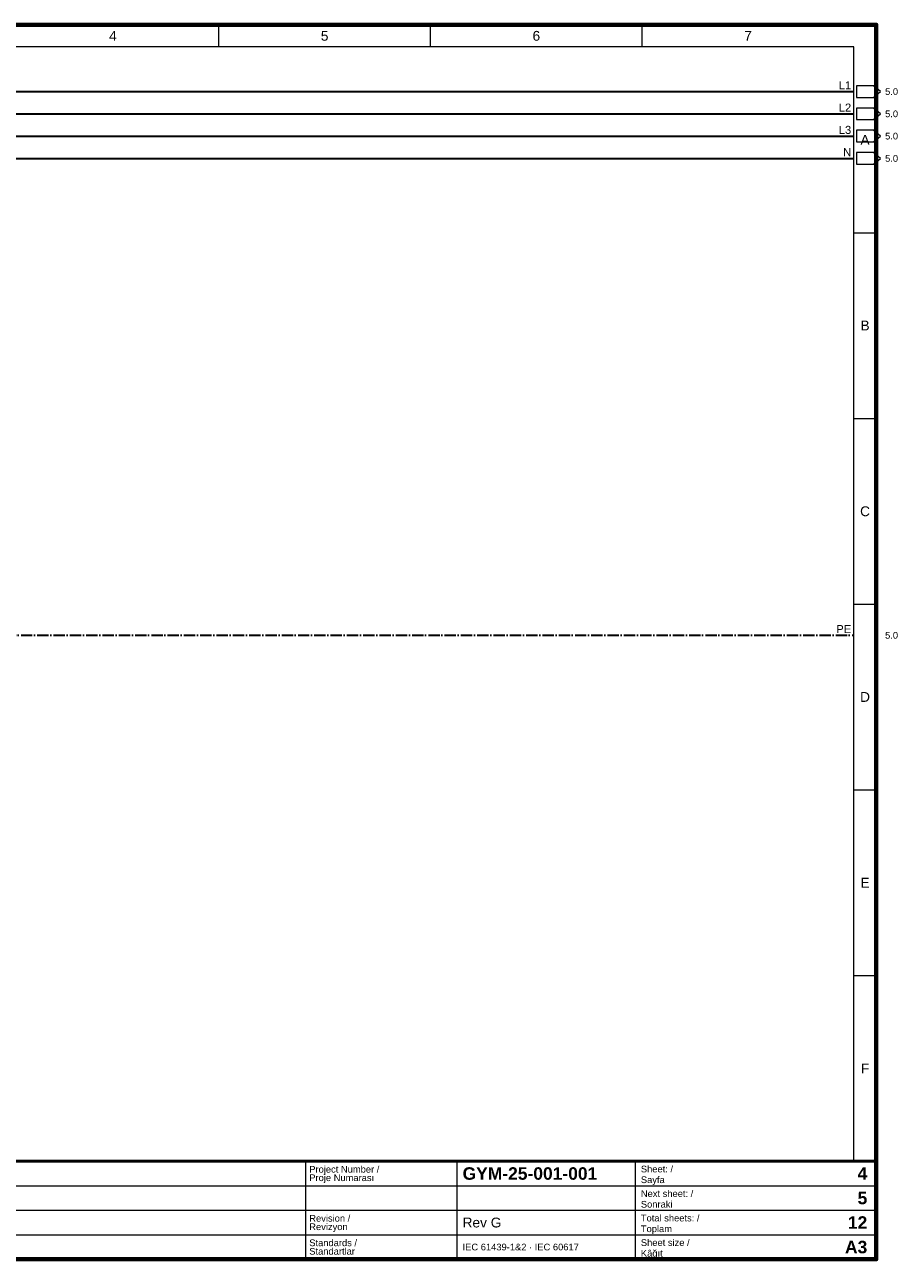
# Paper-space layout '04 Incoming Supply - Ana Besleme' of a CAD drawing. Header units: millimetres. Extents: x 20 to 415, y 10 to 287.
# Tile 2 of 2: x 219 to 415, y 10 to 287. Entities that reach past the tile are written whole.
import ezdxf
from ezdxf.enums import TextEntityAlignment as Align

# ---------------------------------------------------------------- set-up
doc = ezdxf.new("R2010")
doc.units = ezdxf.units.MM
doc.linetypes.add('DASHDOT', pattern=[3.556, 2.54, -0.508, 0, -0.508])
for name, color, linetype, lineweight in [('E-SEMA-ANTET', 7, 'Continuous', 50), ('E-SEMA-PE', 7, 'DASHDOT', 35), ('E-SEMA-RAY', 7, 'Continuous', 35), ('E-SEMA-YAZI', 7, 'Continuous', 18), ('E-SEMA-ZON', 8, 'Continuous', 18)]:
    doc.layers.add(name, color=color, linetype=linetype, lineweight=lineweight)
doc.styles.add('GYM', font='arial.ttf')
doc.styles.add('GYM-B', font='arialbd.ttf')

psp = doc.layouts.new('04 Incoming Supply - Ana Besleme')

# ---------------------------------------------------------------- linework, layer by layer
at = {"layer": 'E-SEMA-ANTET', "lineweight": 18}
for p, q in [((282, 10), (282, 32)), ((316, 10), (316, 32)), ((356, 10), (356, 32)), ((20, 26.5), (410, 26.5)), ((20, 21), (410, 21)), ((20, 15.5), (410, 15.5))]:
    psp.add_line(p, q, dxfattribs=at)
at = {"layer": 'E-SEMA-ANTET', "lineweight": 70}
psp.add_lwpolyline([(20, 10), (410, 10), (410, 287), (20, 287)], close=True, dxfattribs=at)
at = {"layer": 'E-SEMA-ANTET', "lineweight": 50}
psp.add_lwpolyline([(20, 10), (410, 10), (410, 32), (20, 32)], close=True, dxfattribs=at)
at = {"layer": 'E-SEMA-PE', "linetype": 'DASHDOT', "lineweight": 35}
psp.add_line((145, 150), (405, 150), dxfattribs=at)
at = {"layer": 'E-SEMA-RAY', "lineweight": 35}
for p, q in [((145, 272), (405, 272)), ((145, 267), (405, 267)), ((145, 262), (405, 262)), ((145, 257), (405, 257))]:
    psp.add_line(p, q, dxfattribs=at)
at = {"layer": 'E-SEMA-YAZI', "lineweight": 18}
for points in [[(405.6, 270.7), (409.4, 270.7), (411, 272), (409.4, 273.3), (405.6, 273.3)], [(405.6, 265.7), (409.4, 265.7), (411, 267), (409.4, 268.3), (405.6, 268.3)], [(405.6, 260.7), (409.4, 260.7), (411, 262), (409.4, 263.3), (405.6, 263.3)], [(405.6, 255.7), (409.4, 255.7), (411, 257), (409.4, 258.3), (405.6, 258.3)]]:
    psp.add_lwpolyline(points, close=True, dxfattribs=at)
at = {"layer": 'E-SEMA-ZON', "lineweight": 18}
for p, q in [((262.5, 282), (262.5, 287)), ((310, 282), (310, 287)), ((357.5, 282), (357.5, 287)), ((405, 240.33), (410, 240.33)), ((405, 198.67), (410, 198.67)), ((405, 157), (410, 157)), ((405, 115.33), (410, 115.33)), ((405, 73.67), (410, 73.67)), ((262.5, 32), (262.5, 32)), ((310, 32), (310, 32)), ((357.5, 32), (357.5, 32))]:
    psp.add_line(p, q, dxfattribs=at)
psp.add_lwpolyline([(25, 32), (405, 32), (405, 282), (25, 282)], close=True, dxfattribs=at)

# ---------------------------------------------------------------- texts
at = {"layer": 'E-SEMA-ANTET'}
for s, height, style, p in [('Project Number /', 1.5, 'GYM', (282.8, 30.2)), ('GYM-25-001-001', 2.8, 'GYM-B', (317.2, 29.25)), ('Sheet: /', 1.5, 'GYM', (357.2, 30.25)), ('Proje Numarası', 1.5, 'GYM', (282.8, 28.3)), ('Sayfa', 1.5, 'GYM', (357.2, 27.85)), ('Next sheet: /', 1.5, 'GYM', (357.2, 24.75)), ('Sonraki', 1.5, 'GYM', (357.2, 22.35)), ('Revision /', 1.5, 'GYM', (282.8, 19.2)), ('Total sheets: /', 1.5, 'GYM', (357.2, 19.25)), ('Revizyon', 1.5, 'GYM', (282.8, 17.3)), ('Rev G', 2.2, 'GYM', (317.2, 18.25)), ('Toplam', 1.5, 'GYM', (357.2, 16.85)), ('Standards /', 1.5, 'GYM', (282.8, 13.7)), ('Sheet size /', 1.5, 'GYM', (357.2, 13.75)), ('Standartlar', 1.5, 'GYM', (282.8, 11.8)), ('IEC 61439-1&2 · IEC 60617', 1.5, 'GYM', (317.2, 12.75)), ('Kâğıt', 1.5, 'GYM', (357.2, 11.35))]:
    psp.add_text(s, height=height, dxfattribs=dict(at, style=style)).set_placement(p, align=Align.MIDDLE_LEFT)
at = {"layer": 'E-SEMA-ANTET', "style": 'GYM-B'}
for s, p in [('4', (408, 29.25)), ('5', (408, 23.75)), ('12', (408, 18.25)), ('A3', (408, 12.75))]:
    psp.add_text(s, height=2.8, dxfattribs=at).set_placement(p, align=Align.MIDDLE_RIGHT)
at = {"layer": 'E-SEMA-YAZI', "style": 'GYM'}
for s, p in [('L1', (404.4, 273.4)), ('L2', (404.4, 268.4)), ('L3', (404.4, 263.4)), ('N', (404.4, 258.4)), ('PE', (404.4, 151.4))]:
    psp.add_text(s, height=1.8, dxfattribs=at).set_placement(p, align=Align.MIDDLE_RIGHT)
for p in [(412, 272), (412, 267), (412, 262), (412, 257), (412, 150)]:
    psp.add_text('5.0', height=1.5, dxfattribs=at).set_placement(p, align=Align.MIDDLE_LEFT)
at = {"layer": 'E-SEMA-ZON', "style": 'GYM'}
for s, p in [('4', (238.75, 284.5)), ('5', (286.25, 284.5)), ('6', (333.75, 284.5)), ('7', (381.25, 284.5)), ('A', (407.5, 261.17)), ('B', (407.5, 219.5)), ('C', (407.5, 177.83)), ('D', (407.5, 136.17)), ('E', (407.5, 94.5)), ('F', (407.5, 52.83))]:
    psp.add_text(s, height=2.2, dxfattribs=at).set_placement(p, align=Align.MIDDLE_CENTER)

doc.saveas('drawing.dxf')
